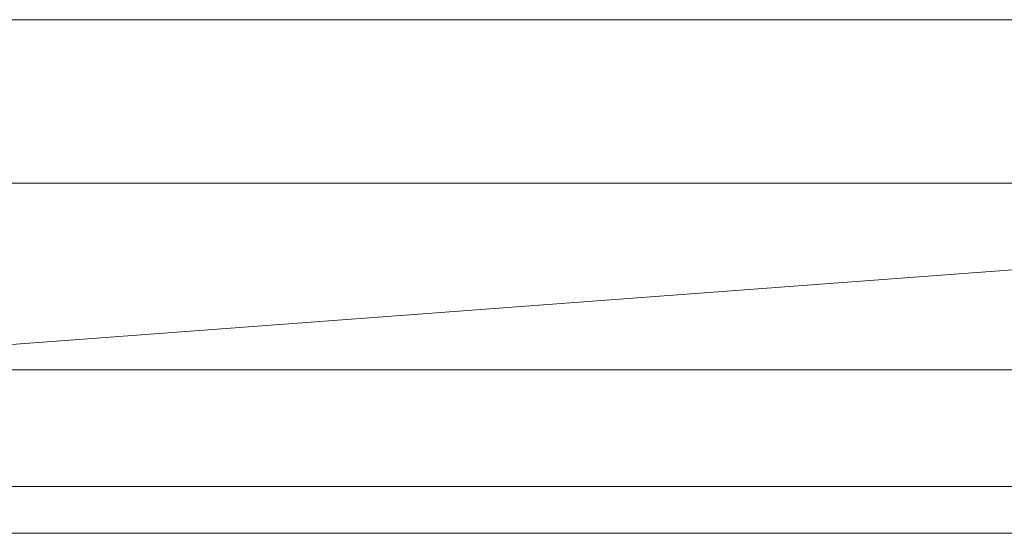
# Model space of a CAD drawing. Extents: x 5066 to 9756, y -2696 to -1109.
# Tile 219 of 248: x 9415.66 to 9416.503, y -2564.077 to -2563.637. Entities that reach past the tile are written whole.
import ezdxf

# ---------------------------------------------------------------- set-up
doc = ezdxf.new("R2010")
doc.units = 0
doc.header["$MEASUREMENT"] = 0
for name, color, linetype, lineweight in [('IFC-Janela-Contorno', 142, 'CONTINUOUS', 5), ('IFC-Parede padrão-Contorno', 44, 'CONTINUOUS', 5), ('IFC-Parte de elemento de construção-Contorno', 253, 'CONTINUOUS', 5)]:
    doc.layers.add(name, color=color, linetype=linetype, lineweight=lineweight)

msp = doc.modelspace()

# ---------------------------------------------------------------- linework, layer by layer
at = {"layer": 'IFC-Janela-Contorno', "color": 8, "lineweight": 5}
for p, q in [((9414.02136, -2563.77724), (9419.02136, -2563.77724)), ((9414.02136, -2563.93724), (9419.02136, -2563.93724))]:
    msp.add_line(p, q, dxfattribs=at)
at = {"layer": 'IFC-Parede padrão-Contorno', "color": 8, "lineweight": 5}
for p, q in [((9414.02136, -2563.63724), (9419.02136, -2563.63724)), ((9414.02136, -2564.03724), (9419.37855, -2563.63724)), ((9414.02136, -2564.03724), (9419.02136, -2564.03724))]:
    msp.add_line(p, q, dxfattribs=at)
at = {"layer": 'IFC-Parte de elemento de construção-Contorno', "color": 8, "lineweight": 5}
msp.add_line((9412.65538, -2564.07724), (9420.17195, -2564.07724), dxfattribs=at)

doc.saveas('drawing.dxf')
